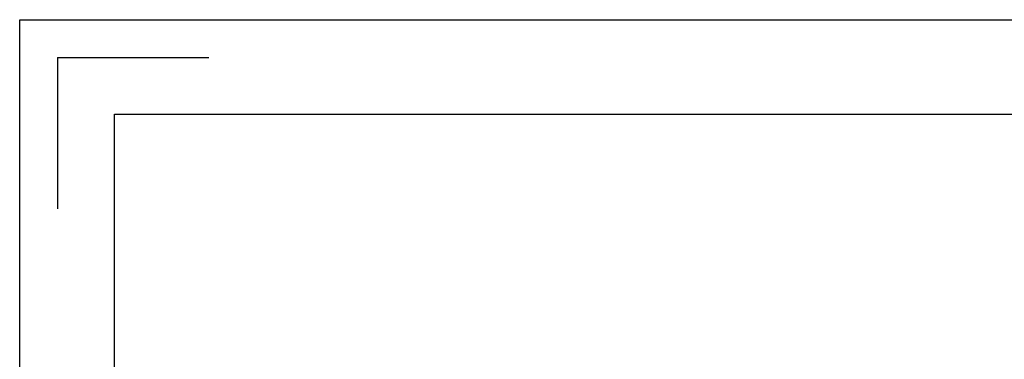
# Model space of a CAD drawing. Header units: millimetres. Extents: x -2787 to 4673, y -54 to 2046.
# Tile 10 of 124: x -2787 to -2440, y 604 to 723. Entities that reach past the tile are written whole.
import ezdxf

# ---------------------------------------------------------------- set-up
doc = ezdxf.new("R2010")
doc.units = ezdxf.units.MM
doc.header["$LTSCALE"] = 81.675
doc.layers.get('0').update_dxf_attribs({"linetype": 'CONTINUOUS'})

msp = doc.modelspace()

# ---------------------------------------------------------------- linework, layer by layer
at = {"color": 3}
for p, q in [((-2787.047, 23.283), (-2787.047, 723.283)), ((-2787.047, 723.283), (-1797.047, 723.283))]:
    msp.add_line(p, q, dxfattribs=at)
at = {"color": 7}
for p, q in [((-2773.714, 709.949), (-2773.714, 656.616)), ((-2773.714, 709.949), (-2720.38, 709.949)), ((-2753.714, 56.616), (-2753.714, 689.949)), ((-2753.714, 689.949), (-1830.38, 689.949))]:
    msp.add_line(p, q, dxfattribs=at)

doc.saveas('drawing.dxf')
